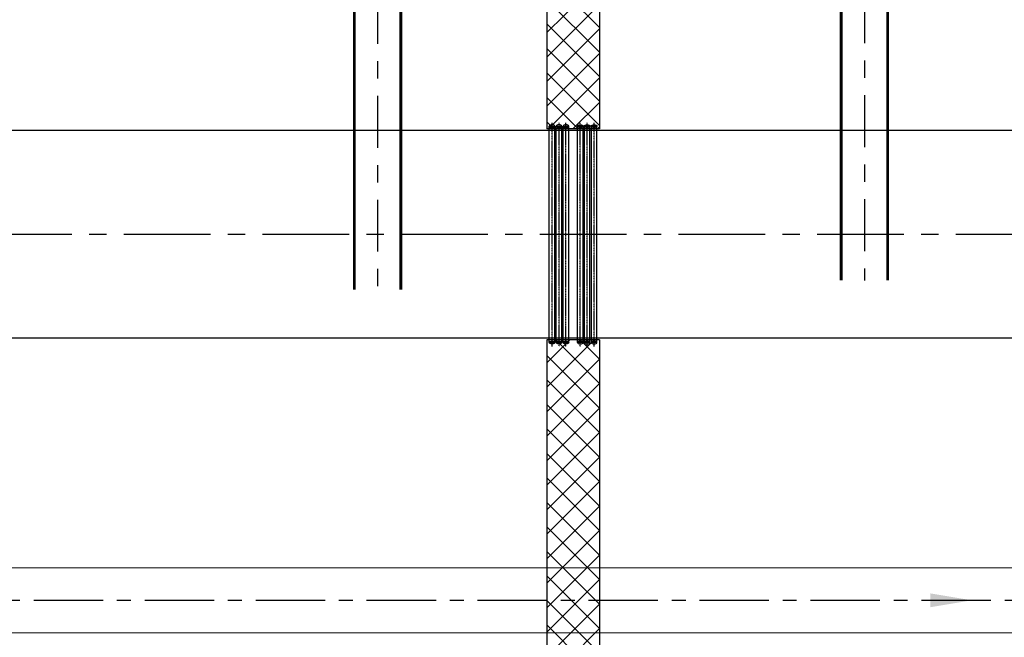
# Model space of a CAD drawing. Header units: inches. Extents: x -341304 to 31571016, y -692717 to 2132253.
# Tile 137 of 256: x 505709 to 541203, y -327019 to -304740. Entities that reach past the tile are written whole.
import ezdxf

# ---------------------------------------------------------------- set-up
doc = ezdxf.new("R2010")
doc.units = ezdxf.units.IN
doc.header["$MEASUREMENT"] = 0
for name, pattern in [('CENTER', [2, 1.25, -0.25, 0.25, -0.25]), ('CENTRE', [1.5, 0.75, -0.25, 0.25, -0.25]), ('DASHDOT', [1, 0.5, -0.25, 0, -0.25])]:
    doc.linetypes.add(name, pattern=pattern)
for name, color, linetype in [('0 @ 1', 7, 'Continuous'), ('0-CL', 8, 'CENTER'), ('0-CW SUPPLY', 4, 'Continuous'), ('CWPIPE', 3, 'CENTER'), ('TCE-ME-ROAD', 244, 'Continuous')]:
    doc.layers.add(name, color=color, linetype=linetype)

# ---------------------------------------------------------------- blocks, each defined once
blk = doc.blocks.new('BTG Road')
at = {"layer": 'TCE-ME-ROAD', "color": 11, "linetype": 'CENTER', "ltscale": 2500}
blk.add_line((2701394, 219644), (2701394, 641519), dxfattribs=at)
at = {"layer": 'TCE-ME-ROAD'}
for p, q in [((2697644, 432519), (2697644, 627644)), ((2705144, 440269), (2705144, 539690))]:
    blk.add_line(p, q, dxfattribs=at)
blk = doc.blocks.new('GT REV-02')
h = blk.add_hatch()
h.set_pattern_fill('ANSI37', color=256, scale=5000)
h.set_pattern_definition([(45, (-637440.7, 54690.7), (-441.9417, 441.9417), []), (135, (-637440.7, 54690.7), (-441.9417, -441.9417), [])])
h.paths.add_polyline_path([(-914540, 33741), (-914540, 31841), (-904781, 31841), (-904781, 19166), (-908441, 19166), (-908441, 4993), (-906541, 4993), (-906541, 17266), (-902881, 17266), (-902881, 53520), (-904781, 53520), (-904781, 33741)])
h.paths.add_polyline_path([(-916032, 31841), (-916032, 33741), (-932996, 33741), (-932996, 31841)])
at = {"layer": '0 @ 1'}
h = blk.add_hatch(dxfattribs=at)
h.set_pattern_fill('ANSI37', color=256, scale=5000)
h.set_pattern_definition([(45, (-827940.7, 54690.7), (-441.9417, 441.9417), []), (135, (-827940.7, 54690.7), (-441.9417, -441.9417), [])])
h.paths.add_polyline_path([(-907253, -21212), (-907253, -20927), (-906541, -20927), (-906541, -2615), (-908441, -2615), (-908441, -20927), (-907728, -20927), (-907728, -20599)])
at = {"color": 230, "linetype": 'CENTRE', "ltscale": 2500}
for p, q in [((-896991, 36206, 48126), (-896991, -474, 48126)), ((-914541, 24941), (-914541, -810))]:
    blk.add_line(p, q, dxfattribs=at)
at = {"ltscale": 100}
for p, q in [((-908441, 19166), (-908441, 4993)), ((-906541, 17266), (-906541, 4993)), ((-906541, 4993), (-908441, 4993)), ((-906541, -2615), (-908441, -2615)), ((-908441, -2615), (-908441, -20927)), ((-906541, -2615), (-906541, -20927))]:
    blk.add_line(p, q, dxfattribs=at)
at = {"color": 7, "linetype": 'Continuous', "ltscale": 5}
for p, q in [((-908349, -2714), (-908349, 5095)), ((-908149, -2714), (-908149, 5095)), ((-908099, -2714), (-908099, 5095)), ((-907899, -2714), (-907899, 5095)), ((-907849, -2714), (-907849, 5095)), ((-907649, -2714), (-907649, 5095)), ((-907333, -2714), (-907333, 5095)), ((-907133, -2714), (-907133, 5095)), ((-907083, -2714), (-907083, 5095)), ((-906883, -2714), (-906883, 5095)), ((-906833, -2714), (-906833, 5095)), ((-906633, -2714), (-906633, 5095))]:
    blk.add_line(p, q, dxfattribs=at)
at = {"linetype": 'Continuous', "ltscale": 5}
for p, q in [((-908349, 5095), (-908149, 5095)), ((-908099, 5095), (-907899, 5095)), ((-907849, 5095), (-907649, 5095)), ((-907133, 5095), (-907333, 5095)), ((-906883, 5095), (-907083, 5095)), ((-906633, 5095), (-906833, 5095)), ((-908349, -2714), (-908149, -2714)), ((-908099, -2714), (-907899, -2714)), ((-907849, -2714), (-907649, -2714)), ((-907133, -2714), (-907333, -2714)), ((-906883, -2714), (-907083, -2714)), ((-906633, -2714), (-906833, -2714))]:
    blk.add_line(p, q, dxfattribs=at)
at = {"color": 252, "linetype": 'CENTER', "ltscale": 5}
for p, q in [((-908249, -2859), (-908249, 5207)), ((-907999, -2856), (-907999, 5207)), ((-907749, -2868), (-907749, 5207)), ((-907233, -2868), (-907233, 5207)), ((-906983, -2856), (-906983, 5207)), ((-906733, -2859), (-906733, 5207))]:
    blk.add_line(p, q, dxfattribs=at)
at = {"color": 230, "linetype": 'DASHDOT', "ltscale": 2500, "const_width": 100, "elevation": 0}
for points in [[(-897829, -474), (-897829, 36224)], [(-896153, -474), (-896153, 36224)]]:
    blk.add_lwpolyline(points, dxfattribs=at)
at = {"color": 230, "linetype": 'DASHDOT', "ltscale": 2500, "const_width": 100}
for points in [[(-915379, 24941), (-915379, -810)], [(-913703, 24941), (-913703, -810)]]:
    blk.add_lwpolyline(points, dxfattribs=at)
at = {"ltscale": 100, "extrusion": (0, 0, -1)}
for centre, major_axis in [((-908249, 5095), (100, 0)), ((-907999, 5095), (100, 0)), ((-907749, 5095), (100, 0)), ((-907233, -2714), (-100, 0)), ((-906983, -2714), (-100, 0)), ((-906733, -2714), (-100, 0))]:
    blk.add_ellipse(centre, major_axis=major_axis, ratio=0.5, dxfattribs=at)
at = {"ltscale": 100}
for centre, major_axis in [((-907233, 5095), (-100, 0)), ((-906983, 5095), (-100, 0)), ((-906733, 5095), (-100, 0)), ((-908249, -2714), (100, 0)), ((-907999, -2714), (100, 0)), ((-907749, -2714), (100, 0))]:
    blk.add_ellipse(centre, major_axis=major_axis, ratio=0.5, dxfattribs=at)

msp = doc.modelspace()

# ---------------------------------------------------------------- linework, layer by layer
at = {"layer": '0-CL', "lineweight": -3, "ltscale": 2000}
msp.add_line((454216.8, -325683.5), (576109.9, -325683.5), dxfattribs=at)
at = {"layer": '0-CW SUPPLY', "color": 4, "linetype": 'Continuous', "lineweight": 9, "ltscale": 2500}
for p, q in [((426292.6, -324516), (576109.9, -324516)), ((426292.6, -326851), (576109.9, -326851))]:
    msp.add_line(p, q, dxfattribs=at)
at = {"layer": 'CWPIPE', "color": 4, "linetype": 'Continuous', "lineweight": 9, "ltscale": 2500}
msp.add_solid([(538534.9, -325933.5), (538534.9, -325433.5), (540034.9, -325683.5)], dxfattribs=at)

# ---------------------------------------------------------------- block references
at = {"color": 230}
msp.add_blockref('GT REV-02', (1433150.1, -313674.2, 96251.3), dxfattribs=at)
at = {"layer": 'TCE-ME-ROAD', "rotation": 90}
msp.add_blockref('BTG Road', (1037228.5, -3013877.5), dxfattribs=at)

doc.saveas('drawing.dxf')
